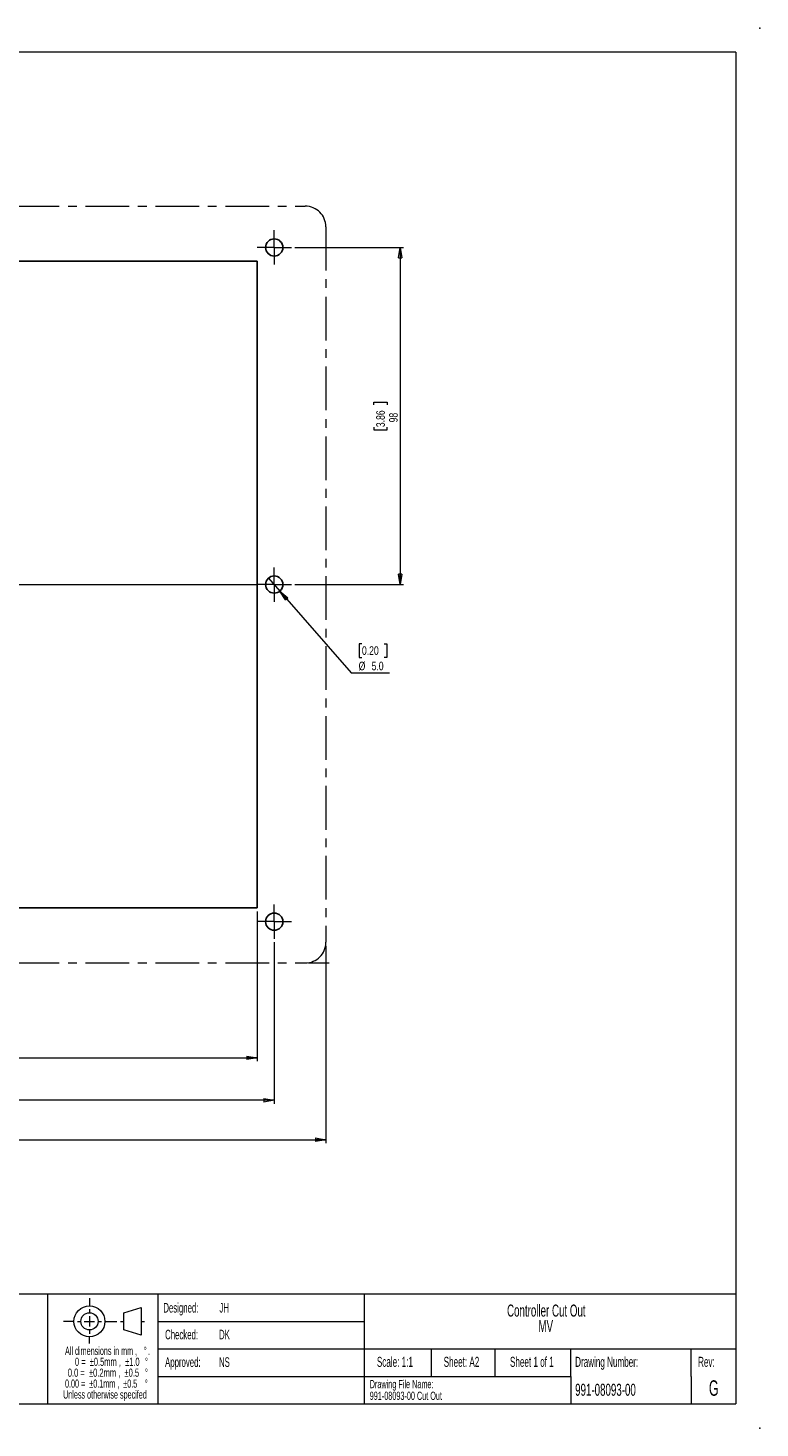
# Model space of a CAD drawing. Header units: millimetres. Extents: x 7 to 590, y 1 to 408.
# Tile 2 of 2: x 377 to 590, y 1 to 408. Entities that reach past the tile are written whole.
import ezdxf

# ---------------------------------------------------------------- set-up
doc = ezdxf.new("R2010")
doc.units = ezdxf.units.MM
doc.header["$PDSIZE"] = -1
doc.linetypes.add('CENTERX2', pattern=[20.32, 12.7, -2.54, 2.54, -2.54])
doc.styles.add('SLDTEXTSTYLE0', font='TXT', dxfattribs={"width": 0.605})
doc.styles.add('SLDTEXTSTYLE1', font='TXT', dxfattribs={"width": 0.571842})
doc.styles.add('SLDTEXTSTYLE2', font='TXT', dxfattribs={"width": 0.575})
doc.styles.add('SLDTEXTSTYLE3', font='TXT', dxfattribs={"width": 0.75})
doc.dimstyles.new('SLDDIMSTYLE0', dxfattribs={"dimtxt": 2.5, "dimasz": 3, "dimexe": 0, "dimexo": 0.0625, "dimtad": 1, "dimdec": 0, "dimrnd": 1e-09, "dimzin": 12, "dimdsep": 46, "dimtxsty": 'SLDTEXTSTYLE3', "dimblk1": 'CLOSED', "dimblk2": 'CLOSED', "dimsah": 1, "dimcen": 0.09, "dimadec": 0, "dimazin": 3, "dimtfac": 1, "dimtofl": 0, "dimtmove": 0, "dimatfit": 3, "dimldrblk": 'CLOSED', "dimfxl": 0, "dimfrac": 2, "dimtolj": 1, "dimtzin": 12, "dimarcsym": 0})
doc.dimstyles.new('SLDDIMSTYLE1', dxfattribs={"dimtxt": 2.5, "dimasz": 3, "dimexe": 0, "dimexo": 0.0625, "dimtad": 0, "dimtih": 1, "dimtoh": 1, "dimdec": 1, "dimrnd": 1e-09, "dimzin": 4, "dimdsep": 46, "dimtxsty": 'SLDTEXTSTYLE3', "dimblk1": 'NONE', "dimblk2": 'CLOSED', "dimsah": 1, "dimcen": 0, "dimadec": 0, "dimazin": 1, "dimtfac": 1, "dimtmove": 0, "dimatfit": 3, "dimldrblk": 'NONE', "dimfxl": 0, "dimfrac": 2, "dimtolj": 1, "dimtzin": 12, "dimarcsym": 0})

# ---------------------------------------------------------------- blocks, each defined once
blk = doc.blocks.new('SW_NOTE_0')
at = {"color": 0, "linetype": 'Continuous', "lineweight": 0, "char_height": 2.4, "attachment_point": 1, "style": 'SLDTEXTSTYLE0'}
for s, insert in [('Drawing File Name:', (0, 3.09)), ('991-08093-00 Cut Out', (0, -0.31))]:
    blk.add_mtext(s, dxfattribs=dict(at, insert=insert))
blk = doc.blocks.new('SW_NOTE_0_1')
at = {"color": 0, "linetype": 'Continuous', "lineweight": 0, "char_height": 2.9104, "attachment_point": 1, "style": 'SLDTEXTSTYLE0'}
for s, insert in [('Tel:  (+64) 3 338 8280', (0, 3.75)), ('Fax: (+64) 3 338 8104', (0, -0.13)), ('www.aucom.com', (2.73, -4.01))]:
    blk.add_mtext(s, dxfattribs=dict(at, insert=insert))
blk = doc.blocks.new('SW_NOTE_0_2')
at = {"color": 0, "linetype": 'Continuous', "lineweight": 0, "attachment_point": 2}
for s, insert, char_height, style in [('All dimensions in mm ,', (13.28, 3.07), 2.3813, 'SLDTEXTSTYLE0'), ('0 =  ±0.5mm ,  ±1.0', (15.08, -0.11), 2.3813, 'SLDTEXTSTYLE1'), ('%%d', (26.12, 3.07), 2.381, 'SLDTEXTSTYLE0'), ('.', (27.19, 3.07), 2.38, 'SLDTEXTSTYLE0'), ('0.0 =  ±0.2mm ,  ±0.5', (13.98, -3.28), 2.3813, 'SLDTEXTSTYLE2'), ('%%d', (26.46, -3.28), 2.381, 'SLDTEXTSTYLE0'), ('%%d', (26.47, -0.11), 2.381, 'SLDTEXTSTYLE0'), ('0.00 =  ±0.1mm ,  ±0.5', (13.3, -6.46), 2.3813, 'SLDTEXTSTYLE0'), ('%%d', (26.41, -6.46), 2.381, 'SLDTEXTSTYLE0'), ('Unless otherwise specifed', (14.41, -9.63), 2.3813, 'SLDTEXTSTYLE0')]:
    blk.add_mtext(s, dxfattribs=dict(at, insert=insert, char_height=char_height, style=style))
blk = doc.blocks.new('SW_NOTE_0_4')
at = {"color": 0, "linetype": 'Continuous', "lineweight": 0, "char_height": 3.5, "attachment_point": 2, "style": 'SLDTEXTSTYLE0'}
for s, insert in [('Controller Cut Out', (15.7, 4.51)), ('MV', (15.54, 0))]:
    blk.add_mtext(s, dxfattribs=dict(at, insert=insert))
blk = doc.blocks.new('_Closed')
at = {"color": 0, "linetype": 'ByBlock', "lineweight": -2}
for p, q in [((-1, 0.166667), (0, 0)), ((-1, 0.166667), (-1, -0.166667)), ((0, 0), (-1, -0.166667)), ((0, 0), (-1, 0))]:
    blk.add_line(p, q, dxfattribs=at)
blk = doc.blocks.new('_D')
at = {"color": 7, "linetype": 'Continuous', "lineweight": 0}
for p, q in [((123.43, 135.56), (123.43, 84.18)), ((463.43, 135.56), (463.43, 84.18)), ((289.27, 92.89), (288.51, 92.89)), ((288.51, 92.89), (288.51, 88.92)), ((297.59, 92.89), (298.35, 92.89)), ((298.35, 92.89), (298.35, 88.92)), ((288.51, 88.92), (289.27, 88.92)), ((298.35, 88.92), (297.59, 88.92)), ((123.43, 85.18), (463.43, 85.18))]:
    blk.add_line(p, q, dxfattribs=at)
at = {"color": 7, "linetype": 'Continuous', "lineweight": 18, "xscale": 3, "yscale": 3, "rotation": 180.0000000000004}
blk.add_blockref('_Closed', (123.43, 85.18), dxfattribs=at)
at = {"color": 7, "linetype": 'Continuous', "lineweight": 18, "xscale": 3, "yscale": 3}
blk.add_blockref('_Closed', (463.43, 85.18), dxfattribs=at)
at = {"color": 7, "linetype": 'Continuous', "lineweight": 18, "char_height": 2.5, "attachment_point": 1, "style": 'SLDTEXTSTYLE3'}
for s, insert in [('13.39', (289.27, 92.14)), ('340', (290.66, 88.4))]:
    blk.add_mtext(s, dxfattribs=dict(at, insert=insert))
blk = doc.blocks.new('_D_4')
at = {"color": 7, "linetype": 'Continuous', "lineweight": 0}
for p, q in [((138.43, 142.56), (138.43, 95.63)), ((448.43, 142.56), (448.43, 95.63)), ((289.27, 104.34), (288.51, 104.34)), ((288.51, 104.34), (288.51, 100.37)), ((297.59, 104.34), (298.35, 104.34)), ((298.35, 104.34), (298.35, 100.37)), ((288.51, 100.37), (289.27, 100.37)), ((298.35, 100.37), (297.59, 100.37)), ((448.43, 96.63), (138.43, 96.63))]:
    blk.add_line(p, q, dxfattribs=at)
at = {"color": 7, "linetype": 'Continuous', "lineweight": 18, "xscale": 3, "yscale": 3, "rotation": 180.0000000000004}
blk.add_blockref('_Closed', (138.43, 96.63, 15), dxfattribs=at)
at = {"color": 7, "linetype": 'Continuous', "lineweight": 18, "xscale": 3, "yscale": 3}
blk.add_blockref('_Closed', (448.43, 96.63, 15), dxfattribs=at)
at = {"color": 7, "linetype": 'Continuous', "lineweight": 18, "char_height": 2.5, "attachment_point": 1, "style": 'SLDTEXTSTYLE3'}
for s, insert in [('12.20', (289.27, 103.59)), ('310', (290.66, 99.85))]:
    blk.add_mtext(s, dxfattribs=dict(at, insert=insert))
blk = doc.blocks.new('_D_6')
at = {"color": 7, "linetype": 'Continuous', "lineweight": 0}
for p, q in [((143.43, 151.56), (143.43, 108)), ((443.43, 151.56), (443.43, 108)), ((289.27, 116.71), (288.51, 116.71)), ((288.51, 116.71), (288.51, 112.74)), ((297.59, 116.71), (298.35, 116.71)), ((298.35, 116.71), (298.35, 112.74)), ((288.51, 112.74), (289.27, 112.74)), ((298.35, 112.74), (297.59, 112.74)), ((143.43, 109), (443.43, 109))]:
    blk.add_line(p, q, dxfattribs=at)
at = {"color": 7, "linetype": 'Continuous', "lineweight": 18, "xscale": 3, "yscale": 3, "rotation": 180.0000000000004}
blk.add_blockref('_Closed', (143.43, 109, 15), dxfattribs=at)
at = {"color": 7, "linetype": 'Continuous', "lineweight": 18, "xscale": 3, "yscale": 3}
blk.add_blockref('_Closed', (443.43, 109, 15), dxfattribs=at)
at = {"color": 7, "linetype": 'Continuous', "lineweight": 18, "char_height": 2.5, "attachment_point": 1, "style": 'SLDTEXTSTYLE3'}
for s, insert in [('11.81', (289.27, 115.96)), ('300', (290.66, 112.22))]:
    blk.add_mtext(s, dxfattribs=dict(at, insert=insert))
blk = doc.blocks.new('_D_7')
at = {"color": 7, "linetype": 'Continuous', "lineweight": 0}
for p, q in [((446.79, 248.44), (450.07, 244.67)), ((450.07, 244.67), (470.8, 220.92)), ((473.91, 229.37), (473.15, 229.37)), ((473.15, 229.37), (473.15, 225.4)), ((480.37, 229.37), (481.14, 229.37)), ((481.14, 229.37), (481.14, 225.4)), ((473.15, 225.4), (473.91, 225.4)), ((481.14, 225.4), (480.37, 225.4)), ((470.8, 220.92), (481.9, 220.92))]:
    blk.add_line(p, q, dxfattribs=at)
at = {"color": 7, "linetype": 'Continuous', "lineweight": 18, "xscale": 3, "yscale": 3, "rotation": 131.1029067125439}
blk.add_blockref('_Closed', (450.07, 244.67, 15), dxfattribs=at)
at = {"color": 7, "linetype": 'Continuous', "lineweight": 18, "char_height": 2.5, "attachment_point": 1, "style": 'SLDTEXTSTYLE3'}
for s, insert in [('0.20', (473.91, 228.62)), ('%%c', (472.95, 224.14)), ('5.0', (476.72, 224.14))]:
    blk.add_mtext(s, dxfattribs=dict(at, insert=insert))
blk = doc.blocks.new('_None')
blk = doc.blocks.new('_D_9')
at = {"color": 7, "linetype": 'Continuous', "lineweight": 0}
for p, q in [((454.43, 344.56), (486.02, 344.56)), ((485.02, 344.56), (485.02, 246.56)), ((477.32, 298.79), (477.32, 299.55)), ((477.32, 299.55), (481.28, 299.55)), ((481.28, 299.55), (481.28, 298.79)), ((477.32, 292.33), (477.32, 291.56)), ((477.32, 291.56), (481.28, 291.56)), ((481.28, 291.56), (481.28, 292.33)), ((454.43, 246.56), (486.02, 246.56))]:
    blk.add_line(p, q, dxfattribs=at)
at = {"color": 7, "linetype": 'Continuous', "lineweight": 18, "xscale": 3, "yscale": 3}
for p, rotation in [((485.02, 344.56, 15), 90.0000000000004), ((485.02, 246.56, 15), 270.0000000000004)]:
    blk.add_blockref('_Closed', p, dxfattribs=dict(at, rotation=rotation))
at = {"color": 7, "linetype": 'Continuous', "lineweight": 18, "char_height": 2.5, "attachment_point": 1, "rotation": 90, "style": 'SLDTEXTSTYLE3'}
for s, insert in [('3.86', (478.06, 292.33)), ('98', (481.8, 293.71))]:
    blk.add_mtext(s, dxfattribs=dict(at, insert=insert))
blk = doc.blocks.new('SW_CENTERMARKSYMBOL_3')
at = {"color": 0, "linetype": 'Continuous', "lineweight": 18}
for p, q in [((0, 2.5), (0, 5)), ((-2.5, 0), (-5, 0)), ((0, 0), (-2.5, 0)), ((0, 0), (0, 2.5)), ((0, 0), (0, -2.5)), ((0, 0), (2.5, 0)), ((2.5, 0), (5, 0)), ((0, -2.5), (0, -5))]:
    blk.add_line(p, q, dxfattribs=at)
blk = doc.blocks.new('SW_CENTERMARKSYMBOL_4')
at = {"color": 0, "linetype": 'Continuous', "lineweight": 18}
for p, q in [((0, 2.5), (0, 5)), ((-2.5, 0), (-5, 0)), ((0, 0), (-2.5, 0)), ((0, 0), (0, 2.5)), ((0, 0), (0, -2.5)), ((0, 0), (2.5, 0)), ((2.5, 0), (5, 0)), ((0, -2.5), (0, -5))]:
    blk.add_line(p, q, dxfattribs=at)
blk = doc.blocks.new('SW_CENTERMARKSYMBOL_5')
at = {"color": 0, "linetype": 'Continuous', "lineweight": 18}
for p, q in [((0, 2.5), (0, 5)), ((-2.5, 0), (-5, 0)), ((0, 0), (-2.5, 0)), ((0, 0), (0, 2.5)), ((0, 0), (0, -2.5)), ((0, 0), (2.5, 0)), ((2.5, 0), (5, 0)), ((0, -2.5), (0, -5))]:
    blk.add_line(p, q, dxfattribs=at)
blk = doc.blocks.new('SW_CENTERMARKSYMBOL_9')
at = {"color": 0, "linetype": 'Continuous', "lineweight": 18}
for p, q in [((0, 2.5), (0, 5)), ((-2.5, 0), (-5, 0)), ((0, 0), (-2.5, 0)), ((0, 0), (0, 2.5)), ((0, 0), (0, -2.5)), ((0, 0), (2.5, 0)), ((2.5, 0), (305.12, 0)), ((0, -2.5), (0, -5))]:
    blk.add_line(p, q, dxfattribs=at)

msp = doc.modelspace()

# ---------------------------------------------------------------- linework, layer by layer
at = {"color": 7, "linetype": 'Continuous', "lineweight": 18}
for p, q in [((582.57, 401.36), (6.57, 401.36)), ((582.57, 401.36), (582.57, 8.36)), ((6.57, 40.36), (582.57, 40.36)), ((382.57, 40.36), (382.57, 8.36)), ((394.74, 39.1), (394.74, 36.86)), ((414.57, 40.36), (414.57, 8.36)), ((474.57, 40.36), (474.57, 8.36)), ((394.74, 35.86), (394.74, 34.86)), ((394.74, 33.86), (394.74, 30.86)), ((404.74, 34.86), (409.74, 36.36)), ((404.74, 29.86), (404.74, 34.86)), ((409.74, 36.36), (409.74, 28.36)), ((390.24, 32.36), (387.24, 32.36)), ((391.24, 32.36), (392.24, 32.36)), ((393.24, 32.36), (396.24, 32.36)), ((394.73, 29.72), (394.73, 28.72)), ((397.24, 32.36), (398.24, 32.36)), ((399.24, 32.36), (402.74, 32.36)), ((403.74, 32.36), (404.74, 32.36)), ((409.74, 28.36), (404.74, 29.86)), ((409.74, 32.36), (410.74, 32.36)), ((414.57, 32.36), (474.57, 32.36)), ((394.74, 25.91), (394.74, 27.86)), ((414.57, 24.36), (582.57, 24.36)), ((494.07, 24.36), (494.07, 16.36)), ((512.57, 24.36), (512.57, 16.36)), ((534.57, 16.36), (534.57, 24.36)), ((569.57, 16.36), (569.57, 24.36)), ((414.57, 16.36), (534.57, 16.36)), ((534.57, 16.36), (534.57, 8.36)), ((569.57, 16.36), (569.57, 8.36)), ((6.57, 8.36), (582.57, 8.36))]:
    msp.add_line(p, q, dxfattribs=at)
at = {"color": 7, "linetype": 'CENTERX2', "lineweight": 18}
for p, q in [((129.43, 356.56), (457.43, 356.56)), ((463.43, 350.56), (463.43, 142.56)), ((129.43, 136.56), (457.43, 136.56))]:
    msp.add_line(p, q, dxfattribs=at)
at = {"color": 7, "linetype": 'Continuous', "lineweight": 25}
for p, q in [((143.43, 340.56), (443.43, 340.56)), ((443.43, 340.56), (443.43, 152.56)), ((443.43, 152.56), (143.43, 152.56))]:
    msp.add_line(p, q, dxfattribs=at)
at = {"color": 7, "linetype": 'Continuous', "lineweight": 0}
for p, q in [((463.43, 141.56), (463.43, 135.56)), ((458.43, 136.56), (464.43, 136.56))]:
    msp.add_line(p, q, dxfattribs=at)
at = {"color": 7, "linetype": 'Continuous', "lineweight": 25}
for centre in [(448.43, 344.56), (448.43, 246.56), (448.43, 148.56)]:
    msp.add_circle(centre, 2.5, dxfattribs=at)
at = {"color": 7, "linetype": 'Continuous', "lineweight": 18}
for radius in [4.5, 2.5]:
    msp.add_circle((394.74, 32.36), radius, dxfattribs=at)
at = {"color": 7, "linetype": 'CENTERX2', "lineweight": 18}
for centre, start, end in [((457.43, 350.56), 0, 90), ((457.43, 142.56), 270, 0)]:
    msp.add_arc(centre, 6, start, end, dxfattribs=at)
at = {"color": 7, "linetype": 'Continuous', "lineweight": 0}
for p in [(589.57, 408.36), (589.57, 1.36)]:
    msp.add_point(p, dxfattribs=at)

# ---------------------------------------------------------------- block references
for name, p in [('SW_CENTERMARKSYMBOL_3', (448.43, 344.56)), ('SW_CENTERMARKSYMBOL_9', (138.43, 246.56)), ('SW_CENTERMARKSYMBOL_4', (448.43, 246.56)), ('SW_CENTERMARKSYMBOL_5', (448.43, 148.56)), ('SW_NOTE_0_4', (511.78, 32.74)), ('SW_NOTE_0_2', (384.83, 21.92)), ('SW_NOTE_0_1', (350.59, 17.95)), ('SW_NOTE_0', (476.17, 12.24))]:
    msp.add_blockref(name, p, dxfattribs=at)

# ---------------------------------------------------------------- texts
at = {"color": 7, "linetype": 'Continuous', "lineweight": 0, "style": 'SLDTEXTSTYLE0'}
for s, insert, char_height, attachment_point in [('Designed:', (416.21, 37.71), 2.8, 1), ('JH', (432.51, 37.71), 2.8, 1), ('Checked:', (416.72, 29.93), 2.8, 1), ('DK', (432.39, 29.93), 2.8, 1), ('Approved:', (416.71, 21.92), 2.8, 1), ('NS', (432.38, 21.92), 2.8, 1), ('Scale: 1:1', (483.49, 22.05), 2.91, 2), ('Sheet: A2', (502.84, 22.05), 2.91, 2), ('Sheet 1 of 1', (523.28, 22.05), 2.9104, 2), ('Drawing Number:', (535.86, 22.05), 2.9104, 1), ('Rev:', (574, 22.05), 2.91, 2), ('991-08093-00', (535.86, 14.23), 3.5, 1), ('G', (576.14, 15.23), 4.5, 2)]:
    msp.add_mtext(s, dxfattribs=dict(at, insert=insert, char_height=char_height, attachment_point=attachment_point))

# ---------------------------------------------------------------- dimensions: what is measured, and where the dimension line sits
at = {"color": 7, "linetype": 'Continuous', "lineweight": 18}
for base, p1, p2, angle, picture, middle in [((485.02, 246.56), (453.43, 344.56), (453.43, 246.56), 90, '_D_9', (485.02, 295.56)), ((463.43, 85.18), (123.43, 136.56), (463.43, 136.56), 0, '_D', (293.43, 85.18))]:
    dim = msp.add_linear_dim(base=base, p1=p1, p2=p2, angle=angle, dimstyle='SLDDIMSTYLE0', dxfattribs=at)
    dim.commit()
    dim.dimension.update_dxf_attribs({"geometry": picture, "text_midpoint": middle, "dimtype": 160})
dim = msp.add_diameter_dim_2p(p1=(446.79, 248.44), p2=(450.07, 244.67), dimstyle='SLDDIMSTYLE1', dxfattribs=at)
dim.commit()
dim.dimension.update_dxf_attribs({"geometry": '_D_7', "text_midpoint": (477.14, 225.4), "dimtype": 163})
for base, p1, p2, picture, middle in [((443.43, 109), (143.43, 152.56), (443.43, 152.56), '_D_6', (293.43, 109)), ((138.43, 96.63), (448.43, 143.56), (138.43, 143.56), '_D_4', (293.43, 96.63))]:
    dim = msp.add_linear_dim(base=base, p1=p1, p2=p2, dimstyle='SLDDIMSTYLE0', dxfattribs=at)
    dim.commit()
    dim.dimension.update_dxf_attribs({"geometry": picture, "text_midpoint": middle, "dimtype": 160})

doc.saveas('drawing.dxf')
